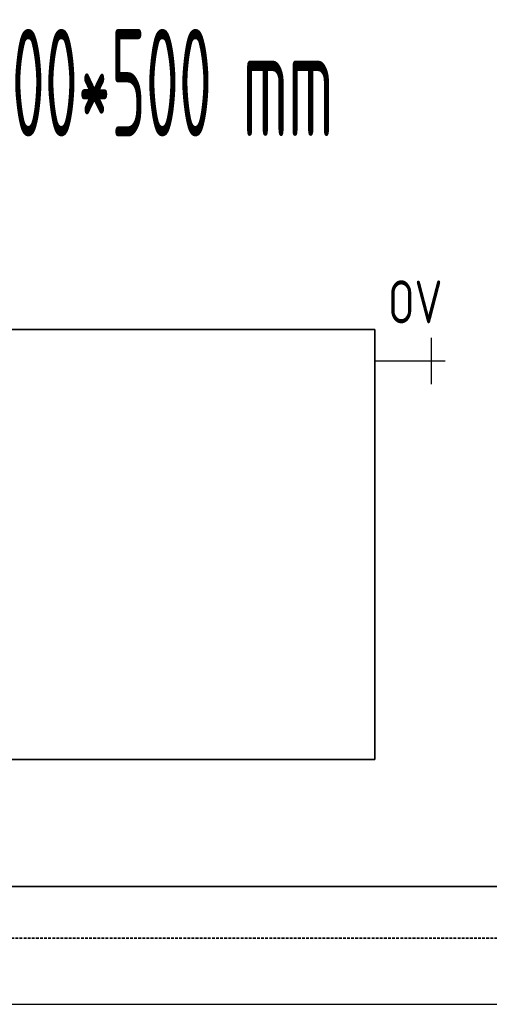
# Model space of a CAD drawing. Header units: millimetres. Extents: x 60394 to 199354, y 20895 to 166073.
# Tile 17 of 256: x 68946 to 69492, y 20895 to 22041. Entities that reach past the tile are written whole.
import ezdxf
from ezdxf.enums import TextEntityAlignment as Align

# ---------------------------------------------------------------- set-up
doc = ezdxf.new("R2010")
doc.units = ezdxf.units.MM
doc.linetypes.add('VERDECKT', pattern=[9.525, 6.35, -3.175])
for name, color, linetype, lineweight in [('JS_VYT_POPIS - OBECNĚ', 7, 'Continuous', 5), ('UT_SCHÉMA_POPIS', 7, 'VERDECKT', 5), ('UT_SCHÉMA_PŘÍVOD', 10, 'Continuous', 35), ('UT_SCHÉMA_SYMBOLY', 7, 'Continuous', 25), ('UT_SCHÉMA_ZPÁTEČKA', 172, 'VERDECKT', 35), ('UT_ZAŘÍZENÍ - OT', 3, 'Continuous', 35)]:
    doc.layers.add(name, color=color, linetype=linetype, lineweight=lineweight)
doc.styles.add('ISO 2.5', font='isocp.shx', dxfattribs={"width": 0.8, "height": 2.5})
doc.styles.add('VZT_POPIS', font='isocp.shx', dxfattribs={"width": 0.6, "height": 125})

msp = doc.modelspace()

# ---------------------------------------------------------------- linework, layer by layer
msp.add_line((64740.6, 20895.4), (199354.4, 20895.4))
at = {"layer": 'UT_SCHÉMA_PŘÍVOD'}
msp.add_line((73993.7, 21032.3), (67666.7, 21032.3), dxfattribs=at)
at = {"layer": 'UT_SCHÉMA_SYMBOLY'}
for p, q in [((69424.7, 21616.6), (69424.7, 21670.6)), ((69440.7, 21643.6), (69358.8, 21643.6))]:
    msp.add_line(p, q, dxfattribs=at)
at = {"layer": 'UT_SCHÉMA_ZPÁTEČKA', "ltscale": 0.5}
msp.add_line((74068.5, 20972.3), (67116.7, 20972.3), dxfattribs=at)
at = {"layer": 'UT_ZAŘÍZENÍ - OT', "linetype": 'Continuous'}
for p, q in [((69358.8, 21680.2), (68158.8, 21680.2)), ((69358.8, 21180.2), (69358.8, 21680.2)), ((68158.8, 21180.2), (69358.8, 21180.2))]:
    msp.add_line(p, q, dxfattribs=at)

# ---------------------------------------------------------------- texts
at = {"layer": 'JS_VYT_POPIS - OBECNĚ', "style": 'VZT_POPIS', "width": 0.5}
msp.add_text('D-OT VK typ 21 - 1200*500 mm', height=125, dxfattribs=at).set_placement((68756.5, 21967.5), align=Align.MIDDLE_CENTER)
at = {"layer": 'UT_SCHÉMA_POPIS', "style": 'ISO 2.5', "width": 0.8}
msp.add_text('OV', height=50, dxfattribs=at).set_placement((69374.2, 21712.5), align=Align.MIDDLE_LEFT)

doc.saveas('drawing.dxf')
